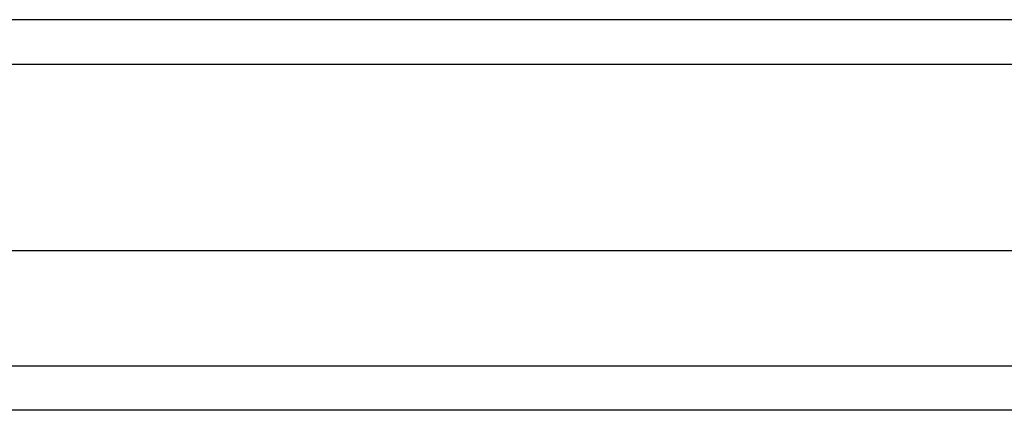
# Model space of a CAD drawing. Header units: inches. Extents: x 20 to 233, y 20 to 138.
# Tile 43 of 109: x 106.341 to 108.524, y 100.94 to 101.806. Entities that reach past the tile are written whole.
import ezdxf

# ---------------------------------------------------------------- set-up
doc = ezdxf.new("R2010")
doc.units = ezdxf.units.IN
doc.header["$MEASUREMENT"] = 0
doc.layers.add('Visible Edges(ANSI)', color=7, linetype='Continuous', lineweight=25)
doc.layers.add('Visible Tangent Edges(ANSI)', color=7, linetype='Continuous', lineweight=25)

msp = doc.modelspace()

# ---------------------------------------------------------------- linework, layer by layer
at = {"layer": 'Visible Edges(ANSI)'}
for p, q in [((140.059, 101.8063), (104.257, 101.8063)), ((104.8666, 101.2944), (139.4493, 101.2944)), ((139.2608, 100.9401), (105.0551, 100.9401))]:
    msp.add_line(p, q, dxfattribs=at)
at = {"layer": 'Visible Tangent Edges(ANSI)'}
for p, q in [((104.257, 101.7073), (140.059, 101.7073)), ((104.9251, 101.0391), (139.3908, 101.0391))]:
    msp.add_line(p, q, dxfattribs=at)

doc.saveas('drawing.dxf')
